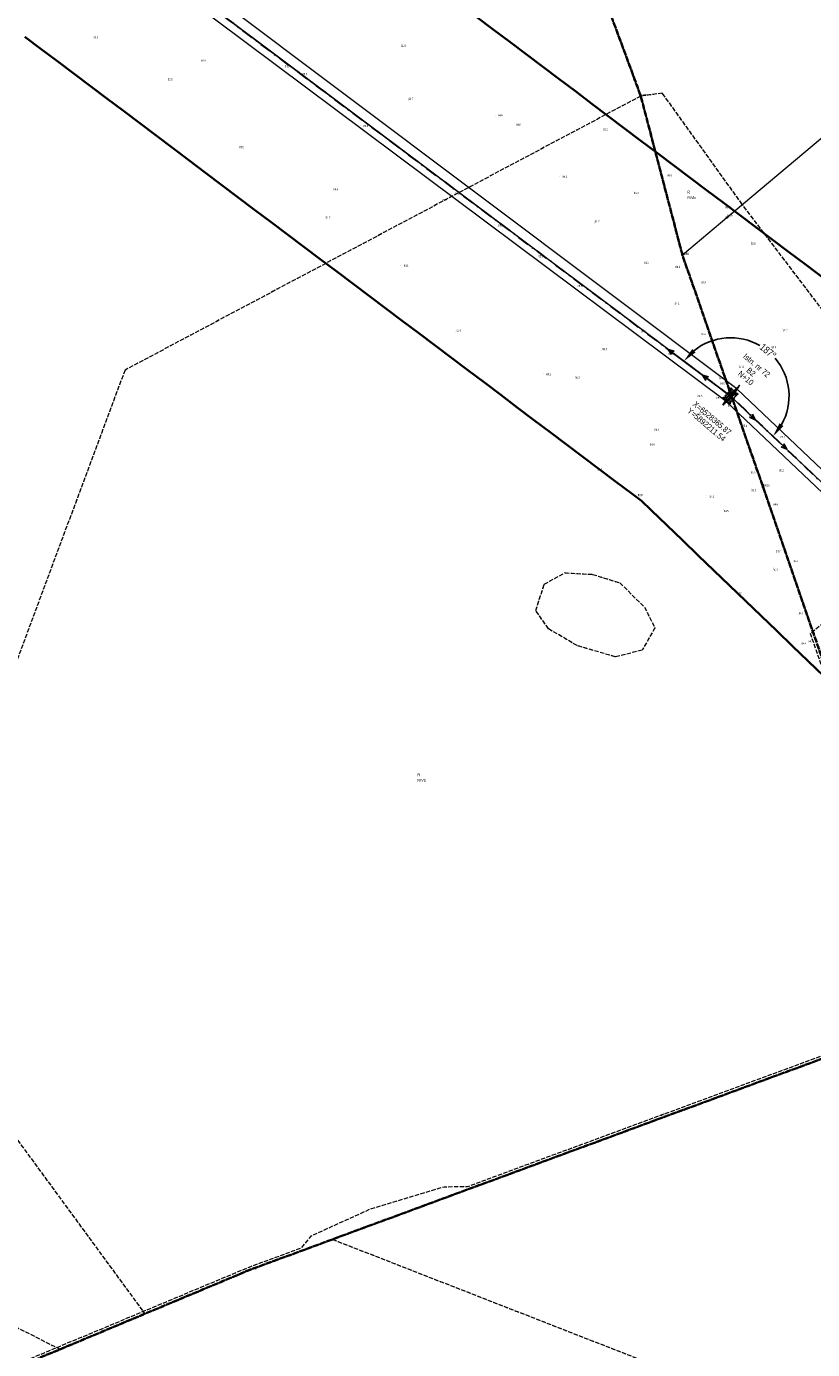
# Model space of a CAD drawing. Header units: metres. Extents: x 6524698 to 6533081, y 5883213 to 5896811.
# Tile 129 of 167: x 6528121 to 6528394, y 5891880 to 5892340. Entities that reach past the tile are written whole.
import ezdxf
from ezdxf.enums import TextEntityAlignment as Align

# ---------------------------------------------------------------- set-up
doc = ezdxf.new("R2010")
doc.units = ezdxf.units.M
doc.header["$MEASUREMENT"] = 0
for name, pattern in [('DASHDOT', [4, 2, -0.9, 0.2, -0.9]), ('mapa zasadnicza$0$1.5_0.5', [2, 1.5, -0.5]), ('mapa zasadnicza$0$1.5_1.0', [2.5, 1.5, -1]), ('mapa zasadnicza$0$219-500', [0]), ('mapa zasadnicza$0$egkk-500', [2, 1.5, -0.5]), ('mapa zasadnicza$0$egug-500', [1, 0.5, -0.5]), ('mapa zasadnicza$0$suep_wn_500', [0]), ('mapa zasadnicza$0$supp_500', [1, 0.5, -0.5])]:
    doc.linetypes.add(name, pattern=pattern)
doc.layers.get('0').update_dxf_attribs({"lineweight": 0})
for name, color, linetype, lineweight in [('@Proj. słupy - blok', 1, 'Continuous', 15), ('@Proj. słupy - XY', 1, 'Continuous', 0), ('_trasa_kat_zalomu', 7, 'Continuous', 18), ('_trasa_os', 1, 'DASHDOT', 30), ('Sections span lengths and Marker Balls Plan', 7, 'Continuous', 0)]:
    doc.layers.add(name, color=color, linetype=linetype, lineweight=lineweight)
for name, color, linetype in [('@Proj. słupy - seria', 1, 'Continuous'), ('@Proj. słupy - wys.', 1, 'Continuous'), ('mapa zasadnicza$0$000 Inne (niezydentyfikowane)', 7, 'Continuous'), ('mapa zasadnicza$0$202-punkt graniczny', 7, 'Continuous'), ('mapa zasadnicza$0$202-punkt graniczny-Atr103', 7, 'Continuous'), ('mapa zasadnicza$0$209-oznaczenie konturu klasyfikacyjnego', 7, 'Continuous'), ('mapa zasadnicza$0$210-oznaczenie konturu użytku gruntowego', 7, 'Continuous'), ('mapa zasadnicza$0$216-obręb ewidencyjny', 7, 'Continuous'), ('mapa zasadnicza$0$217-kontur klasyfikacyjny', 7, 'Continuous'), ('mapa zasadnicza$0$218-kontur użytku gruntowego', 7, 'Continuous'), ('mapa zasadnicza$0$219-działka ewidencyjna', 7, 'Continuous'), ('mapa zasadnicza$0$pikieta naturalna', 7, 'Continuous'), ('mapa zasadnicza$0$pikieta naturalna-Atr2', 7, 'Continuous'), ('mapa zasadnicza$0$przewód elektroenergetyczny podziemny - ob. projektowany', 7, 'Continuous'), ('mapa zasadnicza$0$przewód elektroenergetyczny podziemny - ob. projektowany-Atr1', 7, 'Continuous'), ('mapa zasadnicza$0$przewód elektroenergetyczny wysokiego napięcia', 7, 'Continuous'), ('mapa zasadnicza$0$słup przewodów napowietrznych', 7, 'Continuous')]:
    doc.layers.add(name, color=color, linetype=linetype)
doc.styles.add('mapa zasadnicza$0$STANDARD', font='Working1250', dxfattribs={"width": 0.75})
doc.styles.add('Opis', font='ARIALN.TTF')
doc.styles.add('Opis_slupy', font='ARIALN.TTF')
doc.dimstyles.new('Kat zalomu', dxfattribs={"dimtxt": 2.5, "dimasz": 5, "dimexe": 1.25, "dimexo": 0.625, "dimtad": 0, "dimtxsty": 'Opis_slupy', "dimcen": 2.5, "dimse1": 1, "dimse2": 1, "dimadec": 0, "dimazin": 0, "dimtfac": 1, "dimtmove": 0, "dimatfit": 3, "dimfxl": 1, "dimarcsym": 1})

# ---------------------------------------------------------------- blocks, each defined once
blk = doc.blocks.new('mapa zasadnicza$0$202')
at = {"color": 0, "linetype": 'Continuous', "lineweight": 0}
blk.add_circle((0, 0), 0.25, dxfattribs=at)
blk = doc.blocks.new('mapa zasadnicza$0$PW01')
at = {"linetype": 'Continuous', "lineweight": 13}
h = blk.add_hatch(color=0, dxfattribs=at)
edge = h.paths.add_edge_path()
edge.add_arc((0, 0), 0.045, 0, 360)
blk = doc.blocks.new('mapa zasadnicza$0$SUEP3')
at = {"color": 0, "linetype": 'Continuous'}
for p, q in [((0, 0), (12.003, 0)), ((12.003, 0), (10.003, 0.75)), ((10.003, 0.75), (11.003, 0)), ((12.003, 0), (10.003, -0.75)), ((11.003, 0), (10.003, -0.75)), ((12.003, 0), (27.003, 0)), ((27.003, 0), (25.003, 0.75)), ((25.003, 0.75), (26.003, 0)), ((27.003, 0), (25.003, -0.75)), ((26.003, 0), (25.003, -0.75))]:
    blk.add_line(p, q, dxfattribs=at)
blk = doc.blocks.new('mapa zasadnicza$0$SM05')
at = {"color": 0, "linetype": 'Continuous', "lineweight": 13}
blk.add_circle((0, 0), 0.25, dxfattribs=at)
blk = doc.blocks.new('*U2353')
at = {"layer": '@Proj. słupy - seria', "color": 0, "insert": (7.1, 8.4), "char_height": 2, "attachment_point": 5, "rotation": 319.8029, "style": 'Opis', "bg_fill": 3, "box_fill_scale": 2.5, "bg_fill_color": 256, "bg_fill_transparency": 0}
blk.add_mtext_dynamic_manual_height_columns('B2', width=7, gutter_width=12.5, heights=[2.21], dxfattribs=at)
at = {"layer": '@Proj. słupy - XY', "color": 0, "linetype": 'Continuous', "style": 'Opis'}
for tag, p in [('Y', (-8.39, -9.93)), ('X', (-6.45, -7.64))]:
    blk.add_attdef(tag, text='', height=2, rotation=319.8029, dxfattribs=at).set_placement(p, align=Align.MIDDLE_CENTER)
at = {"layer": '@Proj. słupy - blok', "color": 0}
for centre, radius in [((0.29, 2.44), 0.15), ((1.61, 1.91), 0.05), ((2.13, 2.52), 0.05)]:
    blk.add_circle(centre, radius, dxfattribs=at)
at = {"layer": '@Proj. słupy - seria', "color": 0, "style": 'Opis'}
blk.add_attdef('STAN', text='', height=2, rotation=319.8029, dxfattribs=at).set_placement((9.04, 10.69), align=Align.MIDDLE_CENTER)
at = {"layer": '@Proj. słupy - wys.', "color": 0, "insert": (5.29, 6.26), "char_height": 2, "attachment_point": 5, "rotation": 319.8029, "style": 'Opis'}
blk.add_mtext_dynamic_manual_height_columns('N+10', width=5.2482, gutter_width=12.5, heights=[-2.04], dxfattribs=at)
at = {"layer": '@Proj. słupy - XY', "color": 0, "linetype": 'Continuous', "insert": (-7.42, -8.78), "char_height": 2.5, "attachment_point": 5, "rotation": 319.8029, "style": 'Opis', "bg_fill": 3, "box_fill_scale": 1, "bg_fill_color": 256, "bg_fill_transparency": 0}
blk.add_mtext_dynamic_manual_height_columns('\\P', width=19.7098, gutter_width=5.34, heights=[5.63], dxfattribs=at)
at = {"layer": '@Proj. słupy - blok', "color": 0}
for points in [[(0.29, 2.44), (-2.36, -0.69), (-0.29, -2.44), (2.36, 0.69)], [(0.81, 0.07), (-0.07, 0.81), (-0.81, -0.07), (0.07, -0.81)]]:
    blk.add_lwpolyline(points, close=True, dxfattribs=at)
for points in [[(2.36, 0.69), (-2.36, -0.69), (-0.29, -2.44), (0.29, 2.44)], [(3.23, 3.82), (-0.07, 0.81), (0.81, 0.07), (3.23, 3.82)], [(2.71, 3.21), (0.81, 0.07), (-0.07, 0.81), (2.71, 3.21)], [(0, 0), (3.23, 3.82)], [(0, 0), (-2.71, -3.21)], [(0.07, -0.81), (-2.71, -3.21), (-0.81, -0.07)]]:
    blk.add_lwpolyline(points, dxfattribs=at)
for centre, radius in [((2.36, 0.69), 0.15), ((-2.36, -0.69), 0.15), ((-1.61, -1.91), 0.05), ((-0.29, -2.44), 0.15)]:
    blk.add_circle(centre, radius, dxfattribs=at)
blk = doc.blocks.new('*D2410')
at = {"layer": '_trasa_kat_zalomu', "color": 0, "lineweight": -2}
for start, end in [(59.9035, 128.9872), (330.6211, 40.3783)]:
    blk.add_arc((6528365.87, 5892211.54), 20.3, start, end, dxfattribs=at)
at = {"layer": '_trasa_kat_zalomu', "color": 0}
for points in [[(6528352.5, 5892227.9), (6528353.7, 5892226.74), (6528349.63, 5892223.72)], [(6528382.89, 5892202.07), (6528384.23, 5892201.08), (6528380.59, 5892197.55)]]:
    blk.add_solid(points, dxfattribs=at)
at = {"layer": 'Defpoints', "color": 0}
for p in [(6528350.74, 5892222.88), (6528385.1, 5892218.04), (6528365.87, 5892211.54), (6528375.05, 5892202.82)]:
    blk.add_point(p, dxfattribs=at)
at = {"layer": '_trasa_kat_zalomu', "color": 0, "insert": (6528378.88, 5892227.12), "char_height": 2.5, "attachment_point": 5, "rotation": 320.1409, "style": 'Opis_slupy'}
blk.add_mtext('187%%d', dxfattribs=at)

msp = doc.modelspace()

# ---------------------------------------------------------------- linework, layer by layer
at = {"layer": '_trasa_os', "linetype": 'DASHDOT', "ltscale": 2}
msp.add_lwpolyline([(6528589.986, 5891744.689), (6528580.198, 5892007.978), (6528365.87, 5892211.536), (6528143.159, 5892378.558), (6527920.541, 5892545.59), (6527693.967, 5892715.374), (6527530.815, 5892837.971), (6527304.639, 5893007.458), (6527095.026, 5893164.924), (6526808.543, 5893379.811), (6526773.046, 5893625.004), (6526837.186, 5893856.22), (6526918.697, 5894149.866), (6527004.557, 5894459.054), (6526829.193, 5894634.492), (6526625.033, 5894855.653), (6526658.914, 5895086.074), (6526701.409, 5895318.796), (6526680.866, 5895666.414), (6526660.166, 5896015.549), (6526639.565, 5896364.931), (6526621.438, 5896669.322), (6526632.668, 5896724.885)], dxfattribs=at)
at = {"layer": 'mapa zasadnicza$0$000 Inne (niezydentyfikowane)', "color": 7, "linetype": 'Continuous', "lineweight": 35, "flags": 128}
for points in [[(6528277.63, 5892343.368), (6528283.336, 5892339.07), (6528289.042, 5892334.773), (6528294.748, 5892330.475), (6528300.454, 5892326.178), (6528306.16, 5892321.88), (6528311.866, 5892317.583), (6528317.572, 5892313.285), (6528323.278, 5892308.988), (6528328.984, 5892304.69), (6528334.69, 5892300.393), (6528340.396, 5892296.095), (6528346.102, 5892291.798), (6528351.808, 5892287.5), (6528357.514, 5892283.203), (6528363.22, 5892278.905), (6528368.926, 5892274.608), (6528374.632, 5892270.31), (6528380.338, 5892266.013), (6528386.044, 5892261.715), (6528391.75, 5892257.418), (6528399.853, 5892251.315)], [(6528398.313, 5892114.063), (6528392.847, 5892119.32), (6528387.381, 5892124.577), (6528381.915, 5892129.834), (6528376.449, 5892135.09), (6528370.983, 5892140.347), (6528365.516, 5892145.604), (6528360.05, 5892150.861), (6528354.584, 5892156.117), (6528349.118, 5892161.374), (6528343.652, 5892166.631), (6528338.186, 5892171.888), (6528334.898, 5892175.047), (6528331.589, 5892177.539), (6528325.883, 5892181.836), (6528320.177, 5892186.134), (6528314.471, 5892190.431), (6528308.765, 5892194.729), (6528303.059, 5892199.026), (6528297.353, 5892203.324), (6528291.647, 5892207.621), (6528285.941, 5892211.919), (6528280.235, 5892216.216), (6528274.529, 5892220.514), (6528268.823, 5892224.811), (6528263.117, 5892229.109), (6528257.411, 5892233.406), (6528251.705, 5892237.704), (6528245.999, 5892242.001), (6528240.293, 5892246.299), (6528234.587, 5892250.596), (6528228.881, 5892254.894), (6528223.175, 5892259.191), (6528217.469, 5892263.489), (6528211.763, 5892267.786), (6528206.057, 5892272.084), (6528200.351, 5892276.381), (6528194.645, 5892280.679), (6528188.939, 5892284.976), (6528183.233, 5892289.274), (6528177.527, 5892293.571), (6528171.821, 5892297.869), (6528166.115, 5892302.166), (6528160.409, 5892306.464), (6528154.703, 5892310.761), (6528148.997, 5892315.059), (6528143.291, 5892319.356), (6528137.585, 5892323.654), (6528131.879, 5892327.951), (6528126.173, 5892332.249), (6528120.467, 5892336.546)]]:
    msp.add_lwpolyline(points, dxfattribs=at)
at = {"layer": 'mapa zasadnicza$0$216-obręb ewidencyjny', "color": 7, "linetype": 'mapa zasadnicza$0$1.5_1.0', "lineweight": 35, "flags": 128}
for points in [[(6532173.44, 5894410.01), (6532146.43, 5894429.98), (6532121.94, 5894448.08), (6532080.02, 5894478.35), (6532068.86, 5894486.41), (6532021.73, 5894514.79), (6531992.6, 5894532.32), (6531947.82, 5894561.73), (6531920.42, 5894579.72), (6531901.27, 5894596.07), (6531894.35, 5894601.98), (6531821.26, 5894724.08), (6531814.31, 5894735.1), (6531811.23, 5894740.03), (6531780.22, 5894789.63), (6531767.74, 5894809.58), (6531750.79, 5894849.18), (6531748.39, 5894858.64), (6531740.52, 5894889.65), (6531722.79, 5894966.32), (6531701.22, 5895053.01), (6531686.07, 5895129.36), (6531669.12, 5895211.17), (6531624.01, 5895310.47), (6531614.29, 5895347), (6531603.94, 5895412.88), (6531598.73, 5895467.38), (6531564.77, 5895613.69), (6531556.6, 5895663.96), (6531552.51, 5895710.75), (6531539.6, 5895773.55), (6531544.35, 5895780.58), (6531544.16, 5895788.15), (6531507.25, 5895943.86), (6531499.19, 5895972.02), (6531486.51, 5896006.52), (6531466.15, 5896076.08), (6531454.43, 5896110.08), (6531431.22, 5896177.42), (6531430.43, 5896180.2), (6531424.28, 5896202.02), (6531414.58, 5896246.77), (6531402.85, 5896288.93), (6531394.99, 5896317.17), (6531392.26, 5896327.01), (6531376.91, 5896381.63), (6531368.27, 5896412.35), (6531367.02, 5896416.62), (6531318.81, 5896568.61), (6531272.76, 5896714.08), (6531217.21, 5896664.26), (6531190.62, 5896638.08), (6531186.78, 5896634.37), (6531127.14, 5896577.43), (6531100.18, 5896551.88), (6531086.51, 5896538.77), (6530989.57, 5896445.82), (6530931.52, 5896386.36), (6530883.06, 5896340.67), (6530877.3, 5896336.6), (6530873.73, 5896334.08), (6530858.65, 5896322.14), (6530767.28, 5896233.73), (6530678.44, 5896145.87), (6530572.05, 5896045.16), (6530563.1, 5896037.12), (6530451.04, 5895932.33), (6530385.68, 5895871.76), (6530354.37, 5895842.65), (6530280.46, 5895771.72), (6530232.76, 5895726.03), (6530226.82, 5895720.96), (6530177.71, 5895672.11), (6530155.08, 5895649.47), (6530136.64, 5895629.41), (6530101.12, 5895593.57), (6530084.35, 5895577.66), (6530025.14, 5895520.24), (6530019.45, 5895515.19), (6530011.77, 5895512.95), (6529995.37, 5895498.34), (6529944.65, 5895450.1), (6529883.96, 5895391.89), (6529874.86, 5895383.05), (6529856.89, 5895365.59), (6529806.63, 5895317.74), (6529777.32, 5895289.82), (6529767.93, 5895280.88), (6529727.8, 5895242.98), (6529716.4, 5895232.24), (6529611.75, 5895132.35), (6529602.11, 5895123.44), (6529564.79, 5895088.95), (6529442.18, 5894971.11), (6529348, 5894880.66), (6529341.6, 5894874.72), (6529205.1, 5894745.94), (6529095.11, 5894642.73), (6528985.24, 5894540.2), (6528979.86, 5894535.18), (6528950.63, 5894507.69), (6528940.33, 5894498.09), (6528899.89, 5894460.41), (6528759.38, 5894329.94), (6528671.55, 5894242.83), (6528626.12, 5894197.75), (6528570.28, 5894143.23), (6528564.23, 5894137.3), (6528527.75, 5894101.56), (6528446.8, 5894020.71), (6528384.19, 5893957.79), (6528337.7, 5893910.96), (6528325.94, 5893899.11), (6528292.63, 5893867.35), (6528263.34, 5893839.22), (6528235.37, 5893817.79), (6528212.45, 5893801.88), (6528192.4, 5893787.97), (6528160.44, 5893751.29), (6528093.51, 5893704.95), (6528051.1, 5893681.86), (6527962.24, 5893630.13), (6527966.7, 5893563.53), (6527967.45, 5893552.31), (6527970.73, 5893522.51), (6527970.79, 5893518.44), (6527968.55, 5893513.63), (6527972.36, 5893501.34), (6527994.3, 5893412.78), (6528008.56, 5893361.13), (6528024.92, 5893315.29), (6528047.55, 5893241.88), (6528061.74, 5893201.21), (6528080.19, 5893144.58), (6528103.06, 5893080.73), (6528114.87, 5893046.22), (6528118.84, 5893029.51), (6528166.45, 5892875.8), (6528171.14, 5892860.59), (6528192.07, 5892792.85), (6528202.22, 5892766.07), (6528211.23, 5892742.29), (6528214.23, 5892726.13), (6528216.98, 5892718.27), (6528217.45, 5892695.43), (6528253.12, 5892581.84), (6528274.02, 5892507.32), (6528276.69, 5892498.16), (6528296.22, 5892421.59), (6528299.61, 5892411.02), (6528334.62, 5892315.93), (6528349.09, 5892260.65), (6528377.11, 5892179.95), (6528394.78, 5892128.68), (6528440.31, 5891996.73), (6528446.42, 5891995.98), (6528618.95, 5892016.86), (6528665.82, 5892020.2), (6528743.5, 5892026.91), (6528810.71, 5892032.32), (6528929.03, 5892047.18), (6529084.54, 5892065.08), (6529137.05, 5892069.83), (6529163.27, 5892079.55), (6529183.63, 5892087.79), (6529198.7, 5892096.25), (6529272.43, 5892137.61), (6529299.93, 5892161.54), (6529302.53, 5892163.8), (6529315.87, 5892175.4), (6529326.47, 5892184.67), (6529341.14, 5892199.13), (6529440.16, 5892285.12), (6529457.93, 5892308.5), (6529472.77, 5892323.9), (6529519.91, 5892352.88), (6529537.94, 5892368.41), (6529543.85, 5892373.51), (6529606.4, 5892445.37), (6529658.73, 5892492.51), (6529670.09, 5892502.74), (6529686.63, 5892522.04), (6529732.12, 5892575.11), (6529757.09, 5892610.5), (6529779.62, 5892651.92), (6529797.52, 5892678.13), (6529839.46, 5892724.94), (6529870.95, 5892781.67), (6529898.89, 5892809.16), (6529922.19, 5892839.09), (6529934.43, 5892854.81), (6529953.15, 5892874.17), (6529965.1, 5892886.47), (6530012.8, 5892917.44), (6530031.5, 5892919.94), (6530070.88, 5892925.19), (6530098.14, 5892934.36), (6530109.36, 5892938.08), (6530135.18, 5892952.7), (6530167.6, 5892981.5), (6530232.92, 5893051.1), (6530259.88, 5893074.62), (6530286.3, 5893097.64), (6530336.76, 5893153.84), (6530364.12, 5893172.96), (6530403.79, 5893201.82), (6530436.38, 5893225.27), (6530494.74, 5893292.49), (6530545.01, 5893335.37), (6530557.68, 5893347.81), (6530648.56, 5893425.65), (6530689.83, 5893451.62), (6530733.98, 5893475.6), (6530772.07, 5893505.94), (6530852.43, 5893590.07), (6530857.49, 5893597.21), (6530891.97, 5893643.79), (6530917.57, 5893672.17), (6530950.23, 5893698.89), (6530954.1, 5893702.06), (6530977.54, 5893721.23), (6531019.6, 5893747.15), (6531141.96, 5893812.02), (6531213.08, 5893849.19), (6531238.4, 5893862.2), (6531260.04, 5893873.32), (6531289.74, 5893888.58), (6531296.49, 5893892.05), (6531306.22, 5893896.94), (6531368.93, 5893928.43), (6531397.54, 5893942.83), (6531414.17, 5893951.2), (6531423.14, 5893955.72), (6531453.45, 5893971.02), (6531561.58, 5894025.58), (6531627.85, 5894057.85), (6531656.74, 5894073.39), (6531720.57, 5894105.2), (6531769.98, 5894129.46), (6531780.94, 5894134.72), (6531821.73, 5894154.36), (6531826.18, 5894156.65), (6531827.33, 5894157.24), (6531894.03, 5894191.64), (6531897.66, 5894193.45), (6532059.55, 5894273.99), (6532168.75, 5894325.46), (6532285.62, 5894379.19), (6532256.72, 5894387.98), (6532237.4, 5894391.85), (6532209.71, 5894397.39)], [(6528080.19, 5893144.58), (6528061.74, 5893201.21), (6528047.55, 5893241.88), (6528024.92, 5893315.29), (6528008.56, 5893361.13), (6527994.3, 5893412.78), (6527972.36, 5893501.34), (6527968.55, 5893513.63), (6527970.79, 5893518.44), (6527970.73, 5893522.51), (6527967.45, 5893552.31), (6527966.7, 5893563.53), (6527962.24, 5893630.13), (6528051.1, 5893681.86), (6528093.51, 5893704.95), (6528160.44, 5893751.29), (6528192.4, 5893787.97), (6528212.45, 5893801.88), (6528235.37, 5893817.79), (6528263.34, 5893839.22), (6528292.63, 5893867.35), (6528325.94, 5893899.11), (6528322.17, 5893903.05), (6528250.73, 5893995.91), (6528184.31, 5894083.49), (6528144.78, 5894142.59), (6528140.26, 5894150.17), (6528112.08, 5894189.3), (6528016.98, 5894319.35), (6528001.44, 5894344.63), (6527975.61, 5894386.54), (6527948.25, 5894431.11), (6527919.91, 5894480.01), (6527892.39, 5894527.5), (6527882.42, 5894543.56), (6527855.65, 5894587.93), (6527823.65, 5894640.97), (6527805.93, 5894633.3), (6527750.7, 5894622.26), (6527703.08, 5894611.82), (6527660.79, 5894602.88), (6527644.2, 5894599.12), (6527623.22, 5894594.36), (6527546.55, 5894577.52), (6527485.04, 5894564.12), (6527442.59, 5894555.97), (6527376.5, 5894538.97), (6527356.91, 5894534.04), (6527324.89, 5894525.35), (6527242.36, 5894508.66), (6527235, 5894507.23), (6527228.04, 5894506.29), (6527159.89, 5894496.69), (6527053.58, 5894471.18), (6527004.75, 5894459.61), (6526977.15, 5894360.97), (6526895.2, 5894390.7), (6526886.54, 5894409.25), (6526848.25, 5894423.17), (6526790.81, 5894405.63), (6526783.96, 5894403.77), (6526751.66, 5894393.24), (6526675.52, 5894369.12), (6526524.19, 5894423.84), (6526526.13, 5894397.23), (6526528.98, 5894342.85), (6526531.21, 5894300.39), (6526524.41, 5894296.52), (6526520.88, 5894294.84), (6526433.18, 5894243.61), (6526409.32, 5894231.32), (6526314.07, 5894204.53), (6526268.73, 5894188.91), (6526258.95, 5894183.01), (6526232.67, 5894174.45), (6526048.77, 5894185.58), (6526028.42, 5894185.14), (6525944.02, 5894189.55), (6525880.8, 5894192.86), (6525865.46, 5894208.87), (6525815.37, 5894268.24), (6525725.76, 5894354.61), (6525677.43, 5894405.04), (6525642.47, 5894443.85), (6525631.75, 5894455.74), (6525621.46, 5894467.17), (6525618.11, 5894470.89), (6525610.84, 5894478.96), (6525545.06, 5894551.99), (6525537.2, 5894560.72), (6525460.52, 5894338.76), (6525456.21, 5894326.33), (6525450.16, 5894308.9), (6525445.22, 5894294.63), (6525423.21, 5894231.15), (6525415.4, 5894208.63), (6525399.64, 5894161.49), (6525369.98, 5894072.79), (6525342.34, 5893997.91), (6525337.4, 5893981.36), (6525266.58, 5893924.52), (6525217.93, 5893885.48), (6525120.08, 5893806.06), (6525080.21, 5893781.94), (6525034.62, 5893753.64), (6524956.86, 5893706.08), (6524954.17, 5893701.72), (6524952.33, 5893698.77), (6524951.12, 5893696.84), (6524924.06, 5893653.68), (6524922.11, 5893650.61), (6524908.03, 5893628.41), (6524885.99, 5893594.37), (6524823.72, 5893494.6), (6524818.62, 5893484.85), (6524776.38, 5893404.01), (6524760.03, 5893372.45), (6524743.69, 5893340.87), (6524727.34, 5893309.3), (6524725.32, 5893305.6), (6524701.12, 5893258.79), (6524698.5, 5893253.75), (6524741.55, 5893198.86), (6524787.16, 5893135.47), (6524797.48, 5893113.55), (6524827.59, 5893049.65), (6524848.15, 5892993.16), (6524885, 5892891.94), (6524886.71, 5892887.25), (6524900.94, 5892860.83), (6524938.01, 5892801.88), (6524942.47, 5892794.78), (6524958.2, 5892763.24), (6524982.49, 5892709.34), (6524989.65, 5892692.64), (6525021.29, 5892644.7), (6525047.57, 5892607.1), (6525072.42, 5892559.28), (6525080.98, 5892544.34), (6525104.23, 5892503.81), (6525105.73, 5892501.2), (6525124.09, 5892461.96), (6525158, 5892390.4), (6525163.69, 5892366.6), (6525187.74, 5892266.07), (6525200.42, 5892203.7), (6525210.27, 5892167.69), (6525235.54, 5892075.31), (6525239, 5892035.46), (6525241.84, 5892018.03), (6525246.18, 5891943.28), (6525246.02, 5891937.6), (6525245.65, 5891924.05), (6525244.65, 5891887.35), (6525244.88, 5891861.21), (6525245.32, 5891811.32), (6525234.24, 5891649.83), (6525224.07, 5891546.78), (6525208.12, 5891507.31), (6525193.48, 5891471.08), (6525186.45, 5891448.59), (6525184.14, 5891444.14), (6525180.5, 5891437.11), (6525176.64, 5891433.3), (6525163.56, 5891420.57), (6525150.33, 5891406.73), (6525149.34, 5891405.88), (6525147.46, 5891404.1), (6525146.26, 5891402.89), (6525142.82, 5891399.45), (6525132.06, 5891389.06), (6525128.35, 5891385.34), (6525124.8, 5891381.67), (6525121.13, 5891378.06), (6525095.65, 5891351.83), (6525053.05, 5891307.97), (6525038.88, 5891292.8), (6525015.99, 5891261.95), (6524996.02, 5891237.19), (6524958.43, 5891186.61), (6524908.74, 5891119.69), (6524979.34, 5891082.37), (6525035.16, 5891054.09), (6525074.44, 5891035.78), (6525140.68, 5891002.24), (6525158.27, 5890993.31), (6525169.95, 5890987.37), (6525189.03, 5890979.26), (6525225.79, 5890963.63), (6525241.68, 5890952.94), (6525280.63, 5890926.71), (6525286.23, 5890923.62), (6525353.13, 5890886.67), (6525387.9, 5890862.89), (6525416.13, 5890848.06), (6525465.51, 5890821.53), (6525489.55, 5890809.17), (6525532.35, 5890788.13), (6525593.44, 5890757.92), (6525656.38, 5890722.42), (6525712.1, 5890690.97), (6525744.09, 5890674.26), (6525753.93, 5890669.12), (6525811.57, 5890638.94), (6525889.01, 5890598.56), (6525902.26, 5890595.95), (6525968.12, 5890559.29), (6526048.15, 5890515.81), (6526148.09, 5890465.98), (6526205.96, 5890434.59), (6526262.38, 5890404.11), (6526332.75, 5890374.64), (6526425.41, 5890334.29), (6526595.63, 5890279.11), (6526573.45, 5890132.21), (6526575.25, 5890133.06), (6526592.18, 5890129.32), (6526722.43, 5890098.71), (6526728.64, 5890098.03), (6526735.76, 5890098.07), (6526740.34, 5890097.85), (6526742.25, 5890097.45), (6526749.57, 5890095.95), (6526757.09, 5890094.4), (6526758.07, 5890090.77), (6526792.43, 5890086.11), (6526812.21, 5890083.05), (6526890.35, 5890080.91), (6526909.87, 5890084.83), (6526952.34, 5890094.44), (6526971.01, 5890104.38), (6526981, 5890111.26), (6526988.84, 5890116.67), (6527008.52, 5890134.26), (6527045.63, 5890148.55), (6527057.31, 5890152.25), (6527077.89, 5890166.68), (6527165.07, 5890215.69), (6527220.83, 5890245.22), (6527241.28, 5890253.87), (6527273.45, 5890274.12), (6527288.1, 5890288.63), (6527313.38, 5890308.14), (6527321.27, 5890314.22), (6527338.23, 5890321.73), (6527355.64, 5890331.57), (6527391.42, 5890349.92), (6527454.67, 5890547.02), (6527509.07, 5890729.27), (6527517.65, 5890758.02), (6527651.09, 5891150.82), (6527705.03, 5891299.34), (6527759.25, 5891463.12), (6527785.51, 5891547.1), (6527787.58, 5891553.86), (6527801.61, 5891598.79), (6527846.82, 5891746.29), (6528014.33, 5891830.31), (6528198.8, 5891907.55), (6528440.31, 5891996.73), (6528394.78, 5892128.68), (6528377.11, 5892179.95), (6528349.09, 5892260.65), (6528334.62, 5892315.93), (6528299.61, 5892411.02), (6528296.22, 5892421.59), (6528276.69, 5892498.16), (6528274.02, 5892507.32), (6528253.12, 5892581.84), (6528217.45, 5892695.43), (6528216.98, 5892718.27), (6528214.23, 5892726.13), (6528211.23, 5892742.29), (6528202.22, 5892766.07), (6528192.07, 5892792.85), (6528171.14, 5892860.59), (6528166.45, 5892875.8), (6528118.84, 5893029.51), (6528114.87, 5893046.22), (6528103.06, 5893080.73)], [(6528810.71, 5892032.32), (6528743.5, 5892026.91), (6528665.82, 5892020.2), (6528618.95, 5892016.86), (6528446.42, 5891995.98), (6528440.31, 5891996.73), (6528198.8, 5891907.55), (6528014.33, 5891830.31), (6527846.82, 5891746.29), (6527801.61, 5891598.79), (6527787.58, 5891553.86), (6527785.51, 5891547.1), (6527759.25, 5891463.12), (6527705.03, 5891299.34), (6527651.09, 5891150.82), (6527517.65, 5890758.02), (6527509.07, 5890729.27), (6527454.67, 5890547.02), (6527391.42, 5890349.92), (6527469.9, 5890380.85), (6527548.32, 5890411.76), (6527628.31, 5890449.47), (6527701.79, 5890487.35), (6527781.71, 5890531.45), (6527831.96, 5890559.17), (6527894.74, 5890596), (6527918.86, 5890538.44), (6527996.61, 5890364.36), (6528002.77, 5890340.12), (6528015.06, 5890276.2), (6528068.35, 5890122.94), (6528069.52, 5890117.74), (6528086.27, 5890073.01), (6528087.43, 5890069.91), (6528144.14, 5889918.51), (6528178.59, 5889821.74), (6528194.07, 5889776.62), (6528203.76, 5889751.35), (6528219.86, 5889705.13), (6528289.3, 5889557.06), (6528293.69, 5889548.36), (6528315.49, 5889501.75), (6528319.49, 5889494.06), (6528320.3, 5889498.78), (6528374.9, 5889392.75), (6528393.7, 5889357.37), (6528402.97, 5889333.92), (6528406.48, 5889321.22), (6528417.63, 5889287.69), (6528426.72, 5889250.74), (6528427.12, 5889249.1), (6528437.2, 5889208.11), (6528462.62, 5889141.48), (6528476.98, 5889088.52), (6528479.5, 5889060.26), (6528487.24, 5889042.5), (6528497.03, 5888999.3), (6528513.44, 5888948.22), (6528513.62, 5888944.51), (6528514.32, 5888935.53), (6528517.9, 5888889.57), (6528521.9, 5888874.59), (6528534.18, 5888828.64), (6528537.21, 5888800.87), (6528538.55, 5888788.67), (6528539.84, 5888759.55), (6528540.29, 5888749.47), (6528546.56, 5888728.63), (6528550.89, 5888720.89), (6528554.61, 5888714.22), (6528572.89, 5888682.85), (6528612.6, 5888606.5), (6528643.54, 5888542.38), (6528657.02, 5888506.94), (6528675.5, 5888460.67), (6528681.51, 5888445.9), (6528704.85, 5888377.17), (6528713.34, 5888354.12), (6528741.09, 5888278.42), (6528766.6, 5888207.14), (6528788.71, 5888147.82), (6528812.94, 5888083.84), (6528826.58, 5888045.33), (6528850.06, 5887982.04), (6528866.81, 5887934.63), (6528879.99, 5887896.72), (6528918.8, 5887790.89), (6528952.56, 5887701.57), (6529019.26, 5887707.89), (6529031.01, 5887709.01), (6529109.21, 5887715.92), (6529166.14, 5887721.78), (6529262.28, 5887731.31), (6529282.79, 5887731.14), (6529289.52, 5887663.25), (6529296.91, 5887588.72), (6529312.34, 5887533.26), (6529320.57, 5887503.67), (6529321.72, 5887480.33), (6529315.22, 5887418.55), (6529296.28, 5887374.9), (6529295.89, 5887348.38), (6529295.74, 5887344.56), (6529294.33, 5887253.59), (6529300.1, 5887247.3), (6529460.65, 5887265.28), (6529607.85, 5887282.19), (6529604.22, 5887244.37), (6529619.06, 5887245.53), (6529620.4, 5887245.61), (6529751.62, 5887253.65), (6529836.5, 5887258.86), (6529917.79, 5887263.83), (6530037.96, 5887271.18), (6530037.77, 5887311.55), (6530035.48, 5887465.82), (6530294.87, 5887497.94), (6530342.75, 5887503.87), (6530390.63, 5887509.81), (6530435.08, 5887515.31), (6530469.62, 5887519.59), (6530472.76, 5887520.14), (6530455.94, 5887633.47), (6530452.16, 5887659), (6530429.5, 5887800.32), (6530425.85, 5887820.62), (6530434.17, 5887821.11), (6530435.15, 5887821.09), (6530501.5, 5887826.49), (6530563.57, 5887831.54), (6530569.25, 5887832), (6530626.35, 5887836.71), (6530689.94, 5887841.95), (6530699.77, 5887842.77), (6530753.72, 5887845.97), (6530816.4, 5887849.69), (6530847.34, 5887851.53), (6530851.75, 5887851.79), (6530878, 5887853.36), (6530941.55, 5887857.17), (6531028.05, 5887862.36), (6531029.51, 5887862.54), (6531089.96, 5887870.11), (6531157.91, 5887878.61), (6531147.74, 5887927.21), (6531134.09, 5887992.44), (6531130.39, 5888022.23), (6531130.01, 5888024.33), (6531127.76, 5888039.49), (6531114.28, 5888108.63), (6531110.56, 5888127.5), (6531105.84, 5888172.24), (6531089.18, 5888214.66), (6531070.01, 5888263.46), (6531063.59, 5888283), (6531047.06, 5888328.03), (6531038.58, 5888352.41), (6531021.83, 5888400.87), (6531015.19, 5888413.6), (6531005.83, 5888460.28), (6531006, 5888467.6), (6531006.12, 5888486.87), (6531000.78, 5888546.56), (6530994.46, 5888582.13), (6530992.02, 5888587.87), (6530975.04, 5888631.61), (6530968.96, 5888647.12), (6530918.79, 5888737.7), (6530893.21, 5888788.19), (6530875.95, 5888835.79), (6530824.74, 5888967.12), (6530698.19, 5888957.37), (6530696.88, 5888957.26), (6530690.8, 5888956.75), (6530665.31, 5889016.21), (6530647.2, 5889058.57), (6530634.24, 5889085.41), (6530634.99, 5889106.79), (6530619.51, 5889109.25), (6530602.59, 5889110.21), (6530580.67, 5889109.48), (6530563.76, 5889105.91), (6530556.11, 5889102.91), (6530554.6, 5889108.92), (6530550.45, 5889111.73), (6530532.14, 5889151.93), (6530513.79, 5889192.45), (6530502.04, 5889258.4), (6530482.32, 5889287.2), (6530469.7, 5889327.04), (6530465.02, 5889440.31), (6530478.29, 5889507.42), (6530476.75, 5889539.74), (6530454.68, 5889579.85), (6530444.35, 5889666), (6530447.75, 5889689.9), (6530449.31, 5889721.21), (6530456.42, 5889744.94), (6530489.74, 5889803.92), (6530476.19, 5889829.67), (6530441.37, 5889895.14), (6530436.32, 5889900.67), (6530377.31, 5890013.31), (6530319.1, 5890126.26), (6530282.19, 5890186.6), (6530272.79, 5890201.79), (6530203.17, 5890307.87), (6530172.91, 5890358.56), (6530084.18, 5890524.8), (6530023.66, 5890630.14), (6529988.68, 5890702.02), (6529902.56, 5890854), (6529878.29, 5890895.67), (6529853.22, 5890939.23), (6529790.88, 5891059.39), (6529783.8, 5891073.31), (6529750.15, 5891126.7), (6529715.67, 5891191.31), (6529711.87, 5891220.22), (6529686.86, 5891413.55), (6529894.11, 5891526.79), (6529935.18, 5891550.85), (6529897.51, 5891589.82), (6529852.46, 5891637.21), (6529830.78, 5891658.8), (6529798.22, 5891693.91), (6529778.68, 5891710.68), (6529723.77, 5891769.55), (6529664.88, 5891829.87), (6529592.94, 5891899.3), (6529520.59, 5891969.98), (6529496.71, 5891996.9), (6529443.6, 5892048.07), (6529413.19, 5892074.88), (6529373, 5892116.29), (6529315.87, 5892175.4), (6529302.53, 5892163.8), (6529299.93, 5892161.54), (6529272.43, 5892137.61), (6529198.7, 5892096.25), (6529183.63, 5892087.79), (6529163.27, 5892079.55), (6529137.05, 5892069.83), (6529084.54, 5892065.08), (6528929.03, 5892047.18)]]:
    msp.add_lwpolyline(points, close=True, dxfattribs=at)
at = {"layer": 'mapa zasadnicza$0$217-kontur klasyfikacyjny', "color": 92, "linetype": 'mapa zasadnicza$0$egkk-500', "lineweight": 18, "flags": 128}
for points in [[(6528334.62, 5892315.93), (6528299.61, 5892411.02)], [(6528334.62, 5892315.93), (6528155.28, 5892220.6)], [(6528342.16, 5892316.91), (6528334.62, 5892315.93)], [(6528334.62, 5892315.93), (6528349.09, 5892260.65)], [(6528369.9, 5892278.22), (6528342.16, 5892316.91)], [(6528450.07, 5892172.78), (6528369.9, 5892278.22)], [(6528349.09, 5892260.65), (6528377.11, 5892179.95)], [(6528155.28, 5892220.6), (6528076.58, 5892009.14)], [(6528377.11, 5892179.95), (6528394.78, 5892128.68)], [(6528301.07, 5892146.13), (6528308.26, 5892150.05)], [(6528308.26, 5892150.05), (6528317.88, 5892149.51)], [(6528317.88, 5892149.51), (6528327.37, 5892146.53)], [(6528298.1, 5892136.91), (6528301.07, 5892146.13)], [(6528327.37, 5892146.53), (6528335.89, 5892138.13)], [(6528302.57, 5892130.55), (6528298.1, 5892136.91)], [(6528335.89, 5892138.13), (6528339.55, 5892130.95)], [(6528312.46, 5892124.72), (6528302.57, 5892130.55)], [(6528339.55, 5892130.95), (6528335.08, 5892123.1)], [(6528325.73, 5892120.79), (6528312.46, 5892124.72)], [(6528335.08, 5892123.1), (6528325.73, 5892120.79)], [(6528076.58, 5892009.14), (6528162.17, 5891892.21)], [(6528440.31, 5891996.73), (6528227.43, 5891918.12)], [(6528010.09, 5891942.16), (6528132.7, 5891879.87)], [(6528198.8, 5891907.55), (6528227.43, 5891918.12)], [(6528227.43, 5891918.12), (6528363.04, 5891865.13)], [(6528162.17, 5891892.21), (6528190.29, 5891903.98)], [(6528190.29, 5891903.98), (6528198.8, 5891907.55)], [(6528132.7, 5891879.87), (6528162.17, 5891892.21)]]:
    msp.add_lwpolyline(points, dxfattribs=at)
at = {"layer": 'mapa zasadnicza$0$218-kontur użytku gruntowego', "color": 3, "linetype": 'mapa zasadnicza$0$egug-500', "lineweight": 18, "flags": 128}
for points in [[(6528334.62, 5892315.93), (6528299.61, 5892411.02)], [(6528334.62, 5892315.93), (6528155.28, 5892220.6)], [(6528342.16, 5892316.91), (6528334.62, 5892315.93)], [(6528334.62, 5892315.93), (6528349.09, 5892260.65)], [(6528369.9, 5892278.22), (6528342.16, 5892316.91)], [(6528450.07, 5892172.78), (6528369.9, 5892278.22)], [(6528349.09, 5892260.65), (6528377.11, 5892179.95)], [(6528155.28, 5892220.6), (6528076.58, 5892009.14)], [(6528377.11, 5892179.95), (6528394.78, 5892128.68)], [(6528301.07, 5892146.13), (6528308.26, 5892150.05)], [(6528308.26, 5892150.05), (6528317.88, 5892149.51)], [(6528317.88, 5892149.51), (6528327.37, 5892146.53)], [(6528298.1, 5892136.91), (6528301.07, 5892146.13)], [(6528327.37, 5892146.53), (6528335.89, 5892138.13)], [(6528302.57, 5892130.55), (6528298.1, 5892136.91)], [(6528335.89, 5892138.13), (6528339.55, 5892130.95)], [(6528312.46, 5892124.72), (6528302.57, 5892130.55)], [(6528339.55, 5892130.95), (6528335.08, 5892123.1)], [(6528325.73, 5892120.79), (6528312.46, 5892124.72)], [(6528335.08, 5892123.1), (6528325.73, 5892120.79)], [(6528076.58, 5892009.14), (6528162.17, 5891892.21)], [(6528440.31, 5891996.73), (6528227.43, 5891918.12)], [(6528010.09, 5891942.16), (6528132.7, 5891879.87)], [(6528198.8, 5891907.55), (6528227.43, 5891918.12)], [(6528227.43, 5891918.12), (6528363.04, 5891865.13)], [(6528162.17, 5891892.21), (6528190.29, 5891903.98)], [(6528190.29, 5891903.98), (6528198.8, 5891907.55)], [(6528132.7, 5891879.87), (6528162.17, 5891892.21)]]:
    msp.add_lwpolyline(points, dxfattribs=at)
at = {"layer": 'mapa zasadnicza$0$219-działka ewidencyjna', "color": 7, "linetype": 'mapa zasadnicza$0$219-500', "lineweight": 18, "flags": 128}
for points in [[(6528334.62, 5892315.93), (6528299.61, 5892411.02)], [(6528364.6, 5892273.7), (6528506.39, 5892393.02)], [(6528349.09, 5892260.65), (6528334.62, 5892315.93)], [(6528349.09, 5892260.65), (6528364.6, 5892273.7)], [(6528349.09, 5892260.65), (6528377.11, 5892179.95)], [(6528377.11, 5892179.95), (6528394.78, 5892128.68)], [(6528198.8, 5891907.55), (6528440.31, 5891996.73)], [(6528198.8, 5891907.55), (6528014.33, 5891830.31)]]:
    msp.add_lwpolyline(points, dxfattribs=at)
at = {"layer": 'mapa zasadnicza$0$przewód elektroenergetyczny podziemny - ob. projektowany', "color": 1, "linetype": 'mapa zasadnicza$0$1.5_0.5', "lineweight": 18, "flags": 128}
msp.add_lwpolyline([(6527867.72, 5891856.04), (6527870.55, 5891856.87), (6527923.82, 5891786.03), (6528013.91, 5891831.22), (6528198.43, 5891908.48), (6528216.79, 5891915.26), (6528220.16, 5891919.4), (6528240.79, 5891928.79), (6528266.23, 5891936.42), (6528274.38, 5891936.52), (6528439.05, 5891997.33), (6528393.6, 5892129.02), (6528402.84, 5892136.39), (6528399.39, 5892140.65), (6528400.23, 5892141.38)], dxfattribs=at)
at = {"layer": 'mapa zasadnicza$0$przewód elektroenergetyczny wysokiego napięcia', "color": 1, "linetype": 'mapa zasadnicza$0$suep_wn_500', "lineweight": 18, "flags": 128}
for points in [[(6528365.73, 5892211.58), (6528143.05, 5892378.65)], [(6528365.73, 5892211.58), (6528143.39, 5892378.56)], [(6528580.95, 5892008.05), (6528365.73, 5892211.58)]]:
    msp.add_lwpolyline(points, dxfattribs=at)
at = {"layer": 'mapa zasadnicza$0$słup przewodów napowietrznych', "color": 7, "linetype": 'mapa zasadnicza$0$supp_500', "lineweight": 18, "flags": 128}
for points in [[(6528365.46, 5892213.52), (6528366.56, 5892210.34), (6528365.5, 5892209.03), (6528363.33, 5892210.87)], [(6528365.46, 5892213.52), (6528363.33, 5892210.87)], [(6528365.46, 5892213.52), (6528365.94, 5892214.12), (6528368.12, 5892212.26), (6528366.56, 5892210.34)], [(6528365.46, 5892213.52), (6528368.12, 5892212.26)], [(6528365.46, 5892213.52), (6528366.56, 5892210.34)], [(6528365.46, 5892213.52), (6528365.5, 5892209.03)], [(6528365.94, 5892214.12), (6528366.56, 5892210.34)], [(6528366.56, 5892210.34), (6528363.33, 5892210.87)]]:
    msp.add_lwpolyline(points, dxfattribs=at)

# ---------------------------------------------------------------- block references
at = {"layer": 'mapa zasadnicza$0$202-punkt graniczny', "color": 7, "linetype": 'Continuous', "lineweight": 18}
for p in [(6528334.62, 5892315.93), (6528364.6, 5892273.7), (6528349.09, 5892260.65), (6528377.11, 5892179.95), (6528198.8, 5891907.55)]:
    msp.add_blockref('mapa zasadnicza$0$202', p, dxfattribs=at)
at = {"layer": 'mapa zasadnicza$0$pikieta naturalna', "color": 7, "linetype": 'Continuous', "lineweight": 13}
for p in [(6528144.1, 5892335.8), (6528250.22, 5892333.44), (6528181.5, 5892327.8), (6528210.04, 5892326.45), (6528216.8, 5892323), (6528172.65, 5892322.43), (6528253.7, 5892314.4), (6528283.95, 5892309.29), (6528237.31, 5892305.78), (6528291.1, 5892305.4), (6528321.51, 5892303.91), (6528194.1, 5892298.27), (6528306.36, 5892288.07), (6528343.76, 5892288.8), (6528227.6, 5892282.9), (6528268.93, 5892282.11), (6528332.01, 5892282.74), (6528265.5, 5892279.2), (6528364.08, 5892276.9), (6528224, 5892273.91), (6528283.91, 5892271.14), (6528318.4, 5892271.7), (6528372.99, 5892265.32), (6528299.09, 5892260.99), (6528349.09, 5892260.65), (6528251.19, 5892257.05), (6528335.83, 5892257.61), (6528348.62, 5892256.98), (6528311.72, 5892250.13), (6528355.54, 5892251.73), (6528346.5, 5892244.43), (6528270.3, 5892233.7), (6528334.7, 5892234.57), (6528357.74, 5892233.48), (6528384.05, 5892235.17), (6528321.1, 5892227.3), (6528343.28, 5892226.39), (6528380.12, 5892228.18), (6528368.65, 5892222.37), (6528300.76, 5892219.4), (6528311.81, 5892218.44), (6528361.79, 5892218.27), (6528362.27, 5892215.55), (6528354.44, 5892212.11), (6528363.6, 5892210.65), (6528366.86, 5892208.87), (6528354.75, 5892205.03), (6528339.52, 5892200.54), (6528369.8, 5892200.6), (6528336.59, 5892194.98), (6528382.36, 5892197.5), (6528319.6, 5892186.61), (6528374.9, 5892185.61), (6528382.68, 5892186.18), (6528333.4, 5892176.5), (6528357.44, 5892176.81), (6528373.03, 5892179.48), (6528363.36, 5892172.19), (6528380.5, 5892173.3), (6528383.63, 5892158.16), (6528387.52, 5892154.85), (6528380.78, 5892151.93), (6528368.05, 5892143.48), (6528389.56, 5892135.55), (6528390.86, 5892125.87), (6528394.07, 5892127.1)]:
    msp.add_blockref('mapa zasadnicza$0$PW01', p, dxfattribs=at)
at = {"layer": 'mapa zasadnicza$0$przewód elektroenergetyczny wysokiego napięcia', "color": 1, "linetype": 'Continuous', "lineweight": 18}
for rotation in [143.12, 143.093, 316.5989999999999]:
    msp.add_blockref('mapa zasadnicza$0$SUEP3', (6528365.73, 5892211.58), dxfattribs=dict(at, rotation=rotation))
at = {"layer": 'mapa zasadnicza$0$słup przewodów napowietrznych', "color": 7, "linetype": 'Continuous', "lineweight": 18}
for p in [(6528365.46, 5892213.52), (6528365.46, 5892213.52), (6528365.94, 5892214.12), (6528368.12, 5892212.26), (6528363.33, 5892210.87), (6528365.5, 5892209.03), (6528366.56, 5892210.34), (6528366.56, 5892210.34)]:
    msp.add_blockref('mapa zasadnicza$0$SM05', p, dxfattribs=at)

# ---------------------------------------------------------------- texts
at = {"layer": 'mapa zasadnicza$0$202-punkt graniczny-Atr103', "color": 7, "style": 'mapa zasadnicza$0$STANDARD', "width": 0.667}
for s, p in [('13801', (6528334.62, 5892315.93)), ('13800', (6528349.09, 5892260.65)), ('13788', (6528198.8, 5891907.55))]:
    msp.add_text(s, height=0.75, dxfattribs=at).set_placement(p)
for s, p in [('6980', (6528364.6, 5892273.7)), ('48526', (6528377.11, 5892179.95))]:
    msp.add_text(s, height=0.75, dxfattribs=at).set_placement(p, align=Align.BOTTOM_LEFT)
at = {"layer": 'mapa zasadnicza$0$209-oznaczenie konturu klasyfikacyjnego', "color": 3, "linetype": 'Continuous', "lineweight": 18, "style": 'mapa zasadnicza$0$STANDARD', "width": 0.79}
for p in [(6528350.77, 5892281.08), (6528256.96, 5892078.35)]:
    msp.add_text('RIVb', height=1, dxfattribs=at).set_placement(p, align=Align.TOP_LEFT)
at = {"layer": 'mapa zasadnicza$0$210-oznaczenie konturu użytku gruntowego', "color": 3, "linetype": 'Continuous', "lineweight": 18, "style": 'mapa zasadnicza$0$STANDARD', "width": 0.79}
for p in [(6528350.77, 5892281.98), (6528256.96, 5892079.25)]:
    msp.add_text('R', height=1, dxfattribs=at).set_placement(p)
at = {"layer": 'mapa zasadnicza$0$pikieta naturalna-Atr2', "color": 7, "style": 'mapa zasadnicza$0$STANDARD', "width": 0.667}
for s, p in [('83.3', (6528144.3, 5892336)), ('85.0', (6528251.25, 5892333.03)), ('83.9', (6528181.7, 5892328)), ('84.9', (6528210.84, 5892325.94)), ('85.0', (6528217, 5892323.2)), ('83.8', (6528170.19, 5892321.31)), ('84.7', (6528253.9, 5892314.6)), ('84.6', (6528284.96, 5892308.84)), ('83.9', (6528238.21, 5892305.15)), ('84.8', (6528291.3, 5892305.6)), ('85.2', (6528321.51, 5892303.91)), ('84.5', (6528194.99, 5892297.77)), ('85.2', (6528307.39, 5892287.52)), ('84.6', (6528227.8, 5892283.1)), ('84.5', (6528269.91, 5892281.56)), ('84.5', (6528265.7, 5892279.4)), ('83.8', (6528364.08, 5892276.9)), ('84.7', (6528225.05, 5892273.3)), ('84.7', (6528318.6, 5892271.9)), ('84.9', (6528285.04, 5892270.5)), ('83.6', (6528349.29, 5892260.85)), ('84.1', (6528252.22, 5892256.56)), ('84.2', (6528335.83, 5892257.61)), ('84.2', (6528346.69, 5892256.1)), ('84.6', (6528312.67, 5892249.59)), ('84.0', (6528270.5, 5892233.9)), ('84.2', (6528355.56, 5892232.77)), ('84.0', (6528321.3, 5892227.5)), ('83.9', (6528344.2, 5892225.95)), ('84.4', (6528380.12, 5892228.18)), ('84.3', (6528301.72, 5892218.75)), ('84.5', (6528362.27, 5892215.55)), ('85.1', (6528360.98, 5892210.48)), ('85.1', (6528364.93, 5892207.79)), ('84.4', (6528354.75, 5892205.03)), ('85.1', (6528370, 5892200.8)), ('84.0', (6528337.82, 5892194.32)), ('85.2', (6528383.23, 5892196.93)), ('85.5', (6528372.91, 5892184.63)), ('83.8', (6528333.6, 5892176.7)), ('84.3', (6528358.48, 5892176.12)), ('84.6', (6528380.7, 5892173.5)), ('84.7', (6528381.6, 5892157.18)), ('84.1', (6528389.56, 5892135.55)), ('84.3', (6528392.86, 5892125.81))]:
    msp.add_text(s, height=0.75, dxfattribs=at).set_placement(p)
for s, p in [('85.0', (6528343.86, 5892288.76)), ('85.0', (6528332.18, 5892282.6)), ('83.8', (6528372.94, 5892265)), ('85.1', (6528299.07, 5892260.59)), ('83.9', (6528355.6, 5892251.5)), ('84.1', (6528346.41, 5892244.13)), ('84.1', (6528334.72, 5892234.38)), ('84.4', (6528384.09, 5892234.86)), ('84.8', (6528368.78, 5892222.1)), ('84.5', (6528311.79, 5892218.31)), ('84.6', (6528361.82, 5892218.06)), ('84.5', (6528354.4, 5892211.92)), ('84.1', (6528339.41, 5892200.21)), ('84.1', (6528319.57, 5892186.38)), ('85.2', (6528382.76, 5892186.02)), ('85.0', (6528373.1, 5892179.1)), ('84.5', (6528363.49, 5892171.91)), ('84.4', (6528387.69, 5892154.55)), ('84.3', (6528380.62, 5892151.49)), ('84.0', (6528368.14, 5892143.27)), ('84.4', (6528390.48, 5892125.84))]:
    msp.add_text(s, height=0.75, dxfattribs=at).set_placement(p, align=Align.TOP_LEFT)
at = {"layer": 'mapa zasadnicza$0$przewód elektroenergetyczny podziemny - ob. projektowany-Atr1', "color": 1, "style": 'mapa zasadnicza$0$STANDARD', "width": 0.667}
msp.add_text('proj. e', height=0.75, rotation=20.268, dxfattribs=at).set_placement((6528341.56, 5891961.33), align=Align.MIDDLE_LEFT)

# ---------------------------------------------------------------- next in the draw order: block references
at = {"color": 0}
msp.add_blockref('*U2353', (6528365.87, 5892211.536), dxfattribs=at).add_auto_attribs({'STAN': 'Istn. nr 72', 'Y': 'Y=5892211.54', 'X': 'X=6528365.87'})

# ---------------------------------------------------------------- next in the draw order: linework, layer by layer
at = {"layer": 'Sections span lengths and Marker Balls Plan', "color": 1, "flags": 128}
for points in [[(6528587.188, 5891744.577), (6528577.92, 5892006.949), (6528364.256, 5892209.626), (6528141.479, 5892376.318), (6527918.861, 5892543.35), (6527692.286, 5892713.134), (6527529.134, 5892835.731), (6527302.959, 5893005.217), (6527093.345, 5893162.685), (6526805.533, 5893378.025), (6526770.052, 5893625.195), (6526834.488, 5893856.969), (6526921.106, 5894149.197), (6527002.139, 5894458.418), (6526827.029, 5894632.413), (6526621.689, 5894854.62), (6526661.381, 5895085.668), (6526701.409, 5895318.796), (6526678.071, 5895666.249), (6526657.371, 5896015.383), (6526636.77, 5896364.766), (6526617.947, 5896669.567), (6526630.708, 5896725.281)], [(6528593.583, 5891744.832), (6528583.388, 5892009.419), (6528368, 5892214.057), (6528145.319, 5892381.438), (6527922.701, 5892548.47), (6527696.127, 5892718.253), (6527532.976, 5892840.85), (6527306.799, 5893010.338), (6527097.187, 5893167.803), (6526810.693, 5893381.087), (6526776.04, 5893624.814), (6526840.655, 5893855.257), (6526921.106, 5894149.197), (6527007.942, 5894459.944), (6526831.356, 5894636.57), (6526627.422, 5894856.391), (6526661.381, 5895085.668), (6526701.409, 5895318.795), (6526684.46, 5895666.627), (6526663.76, 5896015.761), (6526643.159, 5896365.143), (6526623.932, 5896669.147), (6526634.628, 5896724.489)]]:
    msp.add_lwpolyline(points, dxfattribs=at)

# ---------------------------------------------------------------- next in the draw order: dimensions: what is measured, and where the dimension line sits
at = {"layer": '_trasa_kat_zalomu'}
dim = msp.add_angular_dim_3p(base=(6528385.104, 5892218.044), center=(6528365.87, 5892211.536), p1=(6528350.74, 5892222.883), p2=(6528375.047, 5892202.82), dimstyle='Kat zalomu', dxfattribs=at)
dim.commit()
dim.dimension.update_dxf_attribs({"geometry": '*D2410', "text_midpoint": (6528378.883, 5892227.123), "dimtype": 165})

doc.saveas('drawing.dxf')
